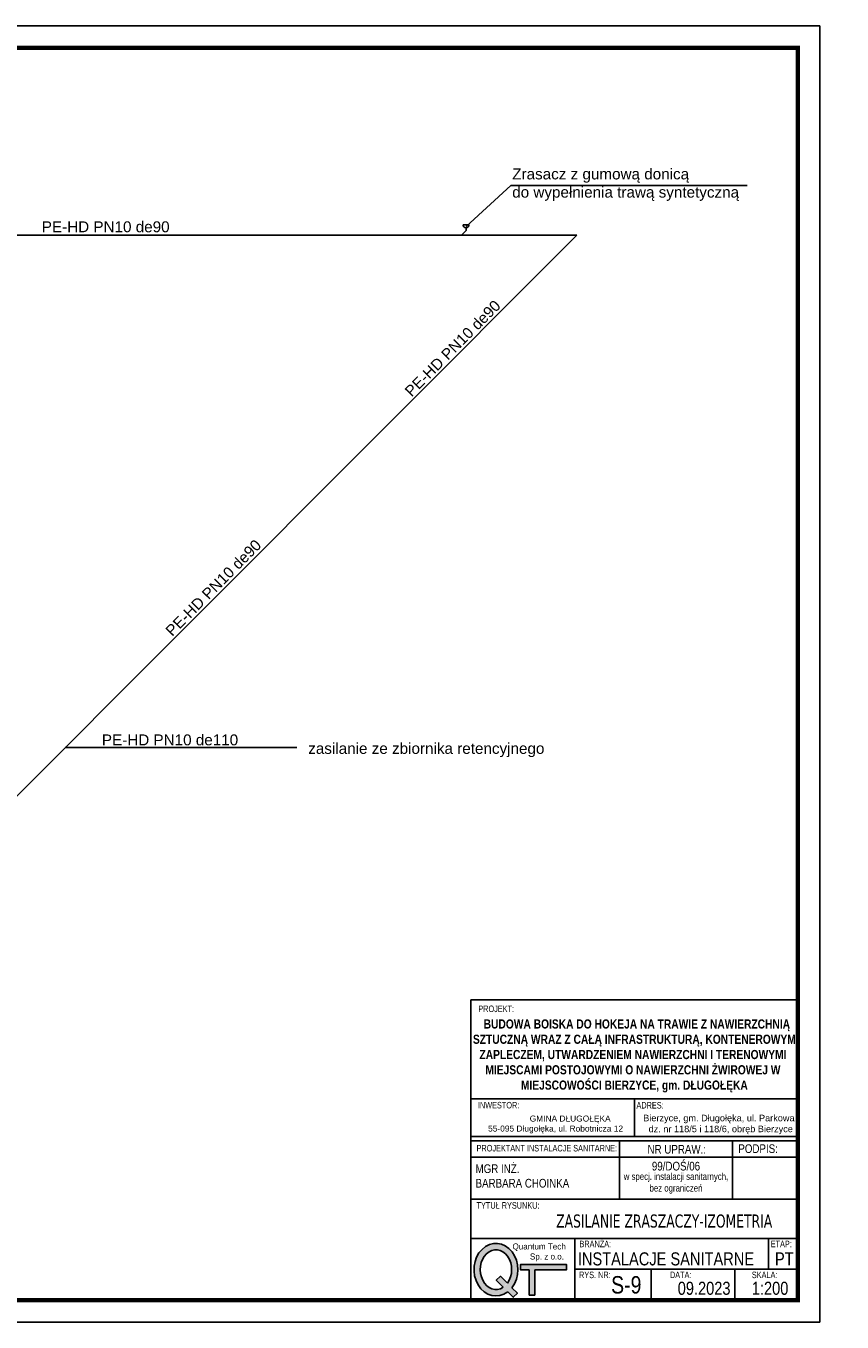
# Model space of a CAD drawing. Extents: x -118729 to -53705, y 33529 to 45095.
# Tile 24 of 83: x -67815 to -65944, y 33529 to 36499. Entities that reach past the tile are written whole.
import ezdxf

# ---------------------------------------------------------------- set-up
doc = ezdxf.new("R2010")
doc.units = 0
doc.header["$LTSCALE"] = 10
doc.header["$MEASUREMENT"] = 0
doc.linetypes.add('CONTINOUS', pattern=[0])
doc.layers.get('0').update_dxf_attribs({"color": 9, "linetype": 'CONTINUOUS'})
doc.layers.add('CIENKA', color=9, linetype='CONTINUOUS')
doc.layers.add('S_woda', color=160, linetype='CONTINUOUS')
doc.styles.add('PS-opis-bg', font='txt', dxfattribs={"width": 0.8})
doc.styles.add('ROMANS', font='arial.ttf', dxfattribs={"height": 20})
doc.styles.add('STYLE2', font='arial.ttf')

# ---------------------------------------------------------------- blocks, each defined once
blk = doc.blocks.new('zw$C8BF')
h = blk.add_hatch(color=256)
edge = h.paths.add_edge_path()
edge.add_line((6.45, 1.06), (7.51, 0))
edge.add_line((7.51, 0), (8.29, 0.78))
edge.add_line((8.29, 0.78), (7.24, 1.83))
edge.add_ellipse((4.2, 5.28), major_axis=(0, 5), ratio=0.84, start_angle=226.3587, end_angle=572.4392)
edge = h.paths.add_edge_path(flags=16)
edge.add_line((4.26, 3.25), (5.6, 1.92))
edge.add_ellipse((4.2, 5.28), major_axis=(0, -3.8), ratio=0.789474, start_angle=-313.1631, end_angle=27.7397, ccw=False)
edge.add_line((6.39, 2.68), (5.04, 4.03))
edge.add_line((5.04, 4.03), (4.26, 3.25))
blk.add_hatch(color=256).paths.add_polyline_path([(8.92, 6.29), (8.92, 5.23), (10.55, 5.23), (10.55, 0.42), (11.6, 0.42), (11.6, 5.23), (17.67, 5.23), (17.67, 6.29)])
for points in [[(11.6, 5.23), (17.67, 5.23), (17.67, 6.29), (8.92, 6.29), (8.92, 5.23), (10.55, 5.23)], [(10.55, 5.23), (10.55, 0.42), (11.6, 0.42), (11.6, 5.23)], [(6.39, 2.68), (5.04, 4.03), (4.26, 3.25), (5.6, 1.92)], [(6.45, 1.06), (7.51, 0), (8.29, 0.78), (7.24, 1.83)]]:
    blk.add_lwpolyline(points)
for major_axis, ratio, start_param, end_param in [((0, 5), 0.84, 3.950705, 9.990949), ((0, 3.8), 0.789474, 3.95905, 9.908927)]:
    blk.add_ellipse((4.2, 5.28), major_axis=major_axis, ratio=ratio, start_param=start_param, end_param=end_param)
at = {"insert": (6.89, 10.28), "char_height": 1.15, "width": 10.7802, "attachment_point": 1}
blk.add_mtext('{\\f@MS UI Gothic|b0|i0|c238|p34;\\W1.11329; }{\\f@MS UI Gothic|b0|i0|c238|p34;Quantum Tech }\\P{\\f@MS UI Gothic|b0|i0|c238|p34;\\W8.89534; }{\\f@MS UI Gothic|b0|i0|c238|p34;Sp. z o.o.}', dxfattribs=at)

msp = doc.modelspace()

# ---------------------------------------------------------------- linework, layer by layer
for p, q in [((-66795.03, 34267.45), (-66045.03, 34267.45)), ((-66045.03, 34267.45), (-66795.03, 34267.45)), ((-66795.03, 34267.45), (-66795.03, 33578.92)), ((-66045.03, 33578.92), (-66045.03, 34267.45)), ((-66795.03, 34040.16), (-66045.03, 34040.16)), ((-66420.03, 34040.16), (-66420.03, 33954.5)), ((-66795.03, 33954.5), (-66045.03, 33954.5)), ((-66795.03, 33944.5), (-66045.03, 33944.5)), ((-66795.03, 33944.5), (-66045.03, 33944.5)), ((-66795.03, 33944.5), (-66045.03, 33944.5)), ((-66795.03, 33944.5), (-66045.03, 33944.5)), ((-66795.03, 33944.5), (-66045.03, 33944.5)), ((-66795.03, 33944.5), (-66045.03, 33944.5)), ((-66795.03, 33944.5), (-66045.03, 33944.5)), ((-66795.03, 33944.5), (-66045.03, 33944.5)), ((-66795.03, 33944.5), (-66045.03, 33944.5)), ((-66795.03, 33944.5), (-66045.03, 33944.5)), ((-66454.23, 33944.5), (-66454.23, 33944.5)), ((-66454.23, 33810.66), (-66454.23, 33944.5)), ((-66194.96, 33944.5), (-66194.96, 33944.5)), ((-66194.96, 33810.66), (-66194.96, 33944.5)), ((-66795.03, 33906.41), (-66045.03, 33906.41)), ((-66795.03, 33810.66), (-66045.03, 33810.66)), ((-66795.03, 33810.66), (-66045.03, 33810.66)), ((-66795.03, 33810.66), (-66045.03, 33810.66)), ((-66795.03, 33810.66), (-66045.03, 33810.66)), ((-66795.03, 33810.66), (-66045.03, 33810.66)), ((-66795.03, 33810.66), (-66045.03, 33810.66)), ((-66795.03, 33810.66), (-66045.03, 33810.66)), ((-66795.03, 33810.66), (-66045.03, 33810.66)), ((-66795.03, 33810.66), (-66045.03, 33810.66)), ((-66795.03, 33810.66), (-66045.03, 33810.66)), ((-66795.03, 33810.66), (-66045.03, 33810.66)), ((-66795.03, 33810.66), (-66045.03, 33810.66)), ((-66795.03, 33810.66), (-66045.03, 33810.66)), ((-66795.03, 33810.66), (-66045.03, 33810.66)), ((-66795.03, 33810.66), (-66045.03, 33810.66)), ((-66795.03, 33810.66), (-66045.03, 33810.66)), ((-66795.03, 33810.66), (-66045.03, 33810.66)), ((-66795.03, 33810.66), (-66045.03, 33810.66)), ((-66795.03, 33810.66), (-66045.03, 33810.66)), ((-66454.23, 33810.66), (-66454.23, 33810.66)), ((-66194.96, 33810.66), (-66194.96, 33810.66)), ((-66795.03, 33720.66), (-66045.03, 33720.66)), ((-66795.03, 33720.66), (-66045.03, 33720.66)), ((-66795.03, 33720.66), (-66045.03, 33720.66)), ((-66556.85, 33578.92), (-66556.85, 33720.66)), ((-66112.47, 33649.79), (-66112.47, 33720.66)), ((-66556.85, 33649.79), (-66045.03, 33649.79)), ((-66381.79, 33578.92), (-66381.79, 33649.79)), ((-66189.33, 33578.92), (-66189.33, 33649.79)), ((-66795.03, 33578.92), (-66045.03, 33578.92)), ((-66795.03, 33578.92), (-66045.03, 33578.92)), ((-66795.03, 33578.92), (-66045.03, 33578.92)), ((-66795.03, 33578.92), (-66045.03, 33578.92)), ((-66795.03, 33578.92), (-66045.03, 33578.92)), ((-66795.03, 33578.92), (-66045.03, 33578.92))]:
    msp.add_line(p, q)
msp.add_lwpolyline([(-74595.03, 36498.92), (-65995.03, 36498.92), (-65995.03, 33528.92), (-74595.03, 33528.92)], close=True)
at = {"const_width": 10}
msp.add_lwpolyline([(-74495.03, 33578.92), (-74495.03, 36448.92), (-66045.03, 36448.92), (-66045.03, 33578.92)], close=True, dxfattribs=at)
at = {"layer": 'S_woda', "color": 7, "linetype": 'CONTINOUS', "ltscale": 3}
for q in [(-66806.1, 36039.61, -71.36), (-66161.55, 36133.37, -71.36)]:
    msp.add_line((-66703.54, 36133.37, -71.36), q, dxfattribs=at)
at = {"layer": 'S_woda', "linetype": 'CONTINOUS', "ltscale": 3}
for p, q in [((-66816.71, 36019.17, -71.36), (-66806.1, 36029.77, -71.36)), ((-66812.83, 36042.97, -71.36), (-66799.38, 36042.97, -71.36)), ((-66806.1, 36029.77, -71.36), (-66806.1, 36036.24, -71.36)), ((-66551.71, 36019.17, -71.36), (-68747.28, 33823.6, -71.36)), ((-68606.71, 36019.17, -71.36), (-67081.71, 36019.17, -71.36)), ((-67081.71, 36019.17, -71.36), (-66816.71, 36019.17, -71.36)), ((-66816.71, 36019.17, -71.36), (-66551.71, 36019.17, -71.36)), ((-67725.51, 34845.37, -71.36), (-67194.1, 34845.37, -71.36))]:
    msp.add_line(p, q, dxfattribs=at)
msp.add_arc((-66806.1, 36042.97, -71.36), 6.73, 180, 0, dxfattribs=at)

# ---------------------------------------------------------------- block references
at = {"xscale": 12, "yscale": 12, "zscale": 12}
msp.add_blockref('zw$C8BF', (-66787.82, 33585.72), dxfattribs=at)

# ---------------------------------------------------------------- texts
at = {"style": 'PS-opis-bg'}
for s, insert, char_height, width, attachment_point in [('{\\fArial|b0|i0|c238|p34;PROJEKT:}', (-66777.89, 34254.23), 15, 303.3629, 1), ('{\\fArial|b1|i0|c128|p34;\\W2.57821; }{\\fArial|b1|i0|c128|p34;\\H1.16667x;BUDOWA BOISKA DO HOKEJA NA TRAWIE Z NAWIERZCHNIĄ }{\\fArial|b1|i0|c128|p34;\\W2.57821; }{\\fArial|b1|i0|c128|p34;\\H1.16667x;SZTUCZNĄ WRAZ Z CAŁĄ INFRASTRUKTURĄ, KONTENEROWYM }{\\fArial|b1|i0|c128|p34;\\W2.57821; }{\\fArial|b1|i0|c128|p34;\\H1.16667x;ZAPLECZEM, UTWARDZENIEM NAWIERZCHNI I TERENOWYMI }{\\fArial|b1|i0|c128|p34;\\W2.57821; }{\\fArial|b1|i0|c128|p34;\\H1.16667x;MIEJSCAMI POSTOJOWYMI O NAWIERZCHNI ŻWIROWEJ W }{\\fArial|b1|i0|c128|p34;\\W2.57821; }{\\fArial|b1|i0|c128|p34;\\H1.16667x;MIEJSCOWOŚCI BIERZYCE, gm. DŁUGOŁĘKA}', (-66420.03, 34138.74), 18, 750, 5), ('{\\fArial|b0|i0|c238|p34;INWESTOR:\\P}', (-66778.87, 34033.45), 15, 303.3629, 1), ('{\\fArial|b0|i0|c238|p34;ADRES:}', (-66415.23, 34033.23), 15, 303.3629, 1), ('{\\fArial|b0|i0|c238|p34;PROJEKTANT INSTALACJE SANITARNE:}', (-66781.91, 33934.89), 15, 342.5322, 1), ('{\\fArial|b0|i0|c238|p34;NR UPRAW.:}', (-66389.84, 33934.89), 20, 166.5345, 1), ('{\\fArial|b0|i0|c238|p34;PODPIS:}', (-66181.62, 33936.3), 20, 166.5345, 1), ('{\\fArial|b0|i0|c238|p34;MGR INŻ. \\PBARBARA CHOINKA}', (-66784.21, 33890.41), 20, 659.9086, 1), ('{\\fArial|b0|i0|c238|p34;99/DOŚ/06}', (-66324.59, 33886.14), 20, 259.2699, 5), ('{\\fArial|b0|i0|c238|p34;w specj. instalacji sanitarnych, }{\\fArial|b0|i0|c238|p34;bez ograniczeń}', (-66324.59, 33846.92), 16, 259.2699, 5), ('{\\fArial|b0|i0|c238|p34;TYTUŁ RYSUNKU:}', (-66781.91, 33803.75), 15, 303.3629, 1), ('{\\fTahoma|b0|i0|c238|p34;ZASILANIE ZRASZACZY-IZOMETRIA}', (-66599.41, 33775.47), 30, 892.1281, 1), ('{\\fArial|b0|i0|c238|p34;BRANŻA:}', (-66545.93, 33715.46), 15, 140.791, 1), ('{\\fArial|b0|i0|c238|p34;ETAP:}', (-66107.35, 33715.46), 15, 55.8302, 1), ('{\\fArial|b0|i0|c238|p34;INSTALACJE SANITARNE}', (-66549.69, 33688.73), 30, 437.225, 1), ('{\\fArial|b0|i0|c238|p34;PT}', (-66097.65, 33688.73), 30, 291.2258, 1), ('{\\fArial|b0|i0|c238|p34;RYS. NR:}', (-66546.88, 33644.59), 15, 140.791, 1), ('{\\fArial|b0|i0|c238|p34;S-9}', (-66438.6, 33614.03), 40, 111.0738, 5), ('{\\fArial|b0|i0|c238|p34;DATA:}', (-66338.48, 33644.59), 15, 78.879, 1), ('{\\fArial|b0|i0|c238|p34;09.2023}', (-66320.68, 33621.37), 30, 122.7148, 1), ('{\\fArial|b0|i0|c238|p34;SKALA:}', (-66150.61, 33644.59), 15, 78.879, 1), ('{\\fArial|b0|i0|c238|p34;1:200}', (-66150.75, 33621.37), 30, 122.7148, 1)]:
    msp.add_mtext(s, dxfattribs=dict(at, insert=insert, char_height=char_height, width=width, attachment_point=attachment_point))
at = {"char_height": 15, "width": 375, "attachment_point": 5}
for s, insert in [('{\\fArial|b0|i0|c238|p34;\\W2.17542; }{\\fArial|b0|i0|c238|p34;Bierzyce, gm. Długołęka, ul. Parkowa}\\P{\\fArial|b0|i0|c238|p34;\\W3.63939; }{\\A1;\\fArial|b0|i0|c238|p34;dz. nr 118/5 i 118/6, obręb Bierzyce}', (-66232.53, 33981.73)), ('{\\fArial|b0|i0|c238|p34;\\W6.91947;  }{\\A1;\\fArial|b0|i0|c238|p34;\\H0.91667x;GMINA DŁUGOŁĘKA}\\P{\\fArial|b0|i0|c238|p34;\\W2.34509; }{\\A1;\\fArial|b0|i0|c238|p34;\\H0.91667x;55-095 Długołęka, ul. Robotnicza 12}', (-66607.53, 33981.73))]:
    msp.add_mtext(s, dxfattribs=dict(at, insert=insert))
at = {"layer": 'CIENKA', "color": 7, "char_height": 25, "width": 1099.4821, "attachment_point": 1, "style": 'STYLE2'}
for s, insert in [('Zrasacz z gumową donicą \\Pdo wypełnienia trawą syntetyczną', (-66700.13, 36172.26, -71.36)), ('PE-HD PN10 de90', (-67778.92, 36051.16, -71.36)), ('PE-HD PN10 de110', (-67641.12, 34875.44, -71.36)), ('zasilanie ze zbiornika retencyjnego', (-67167.92, 34855.93, -71.36))]:
    msp.add_mtext(s, dxfattribs=dict(at, insert=insert))
at = {"layer": 'S_woda', "color": 7, "linetype": 'CONTINOUS', "ltscale": 3, "char_height": 25, "width": 364.674, "attachment_point": 1, "rotation": 45.21598, "style": 'ROMANS'}
for insert in [(-66948.88, 35664.99, -71.36), (-67497.55, 35116.32, -71.36)]:
    msp.add_mtext('PE-HD PN10 de90', dxfattribs=dict(at, insert=insert))

doc.saveas('drawing.dxf')
